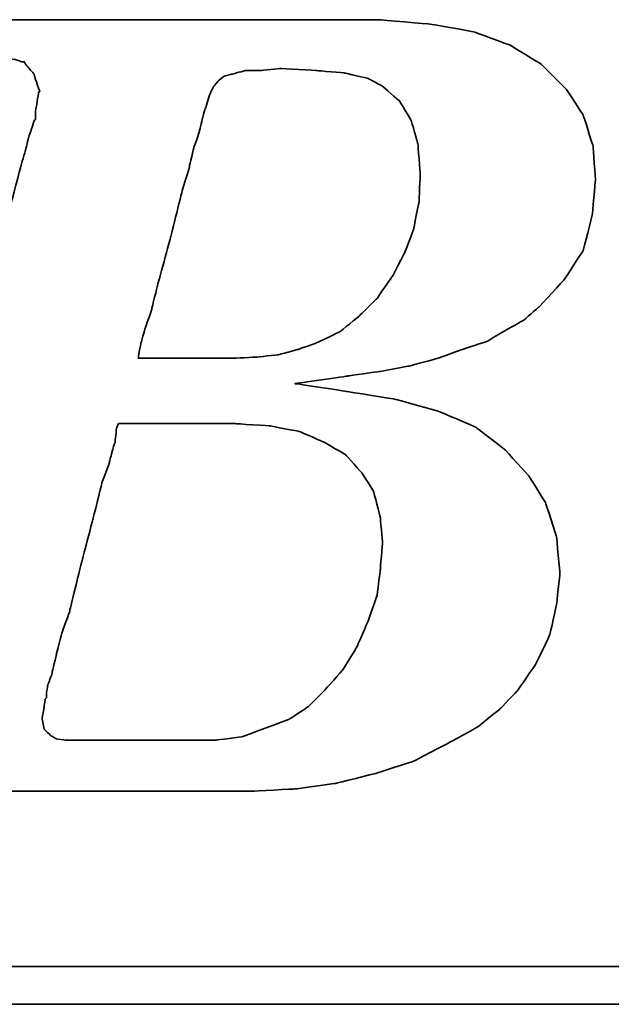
# Model space of a CAD drawing. Header units: millimetres. Extents: x 460 to 871, y 95 to 250.
# Tile 30 of 49: x 749.65 to 754.2, y 139.87 to 147.44. Entities that reach past the tile are written whole.
import ezdxf

# ---------------------------------------------------------------- set-up
doc = ezdxf.new("R2010")
doc.units = ezdxf.units.MM
doc.layers.add('DIM', color=4, linetype='CONTINUOUS')
doc.layers.add('layer 1', color=7, linetype='CONTINUOUS')

# ---------------------------------------------------------------- blocks, each defined once
blk = doc.blocks.new('TBI MOTION logo(完整正式版)')
at = {"layer": 'layer 1', "color": 22, "lineweight": 35}
for points, knots in [([(-64.65375, -6.86375), (-64.65375, -6.86375), (-64.84375, -7.29625), (-64.84375, -7.29625), (-64.84375, -7.29625), (-64.84375, -7.29625), (-64.86875, -7.34375), (-64.86875, -7.34375), (-64.86875, -7.34375), (-64.86875, -7.34375), (-64.86875, -7.36875), (-64.86875, -7.36875), (-64.86875, -7.36875), (-64.86875, -7.36875), (-65.15375, -7.65375), (-65.15375, -7.65375), (-65.15375, -7.65375), (-65.15375, -7.65375), (-65.17875, -7.65375), (-65.17875, -7.65375), (-65.17875, -7.65375), (-65.17875, -7.65375), (-65.20375, -7.67875), (-65.20375, -7.67875), (-65.20375, -7.67875), (-65.20375, -7.67875), (-65.58875, -7.87125), (-65.58875, -7.87125), (-65.58875, -7.87125), (-65.58875, -7.87125), (-65.63375, -7.87125), (-65.63375, -7.87125), (-65.63375, -7.87125), (-65.63375, -7.87125), (-65.65875, -7.89375), (-65.65875, -7.89375), (-65.65875, -7.89375), (-65.65875, -7.89375), (-66.09375, -7.94375), (-66.09375, -7.94375), (-66.09375, -7.94375), (-66.09375, -7.94375), (-66.11375, -7.94375), (-66.11375, -7.94375), (-66.11375, -7.94375), (-66.11375, -7.94375), (-66.16375, -7.94375), (-66.16375, -7.94375), (-66.16375, -7.94375), (-66.16375, -7.94375), (-66.30875, -7.94375), (-66.30875, -7.94375), (-66.30875, -7.94375), (-66.30875, -7.94375), (-66.69375, -7.94375), (-66.69375, -7.94375), (-66.69375, -7.94375), (-66.69375, -7.94375), (-67.07375, -7.94375), (-67.07375, -7.94375), (-67.07375, -7.94375), (-67.07375, -7.94375), (-67.12375, -7.94375), (-67.12375, -7.94375), (-67.12375, -7.94375), (-67.12375, -7.94375), (-67.12375, -7.96625), (-67.12375, -7.96625), (-67.12375, -7.96625), (-67.12375, -7.96625), (-67.14875, -7.99125), (-67.14875, -7.99125), (-67.14875, -7.99125), (-67.14875, -7.99125), (-67.24375, -8.34875), (-67.24375, -8.34875), (-67.24375, -8.34875), (-67.24375, -8.34875), (-67.31375, -8.68625), (-67.31375, -8.68625), (-67.31375, -8.68625), (-67.31375, -8.68625), (-67.26875, -8.68625), (-67.26875, -8.68625), (-67.26875, -8.68625), (-67.26875, -8.68625), (-67.07375, -8.68625), (-67.07375, -8.68625), (-67.07375, -8.68625), (-67.07375, -8.68625), (-66.54875, -8.68625), (-66.54875, -8.68625), (-66.54875, -8.68625), (-66.54875, -8.68625), (-65.82625, -8.68625), (-65.82625, -8.68625), (-65.82625, -8.68625), (-65.82625, -8.68625), (-65.01375, -8.68625), (-65.01375, -8.68625), (-65.01375, -8.68625), (-65.01375, -8.68625), (-64.05375, -8.68625), (-64.05375, -8.68625), (-64.05375, -8.68625), (-64.05375, -8.68625), (-62.08375, -8.68625), (-62.08375, -8.68625), (-62.08375, -8.68625), (-62.08375, -8.68625), (-60.06875, -8.68625), (-60.06875, -8.68625), (-60.06875, -8.68625), (-60.06875, -8.68625), (-59.10875, -8.68625), (-59.10875, -8.68625), (-59.10875, -8.68625), (-59.10875, -8.68625), (-58.29375, -8.68625), (-58.29375, -8.68625), (-58.29375, -8.68625), (-58.29375, -8.68625), (-57.57375, -8.68625), (-57.57375, -8.68625), (-57.57375, -8.68625), (-57.57375, -8.68625), (-57.04875, -8.68625), (-57.04875, -8.68625), (-57.04875, -8.68625), (-57.04875, -8.68625), (-56.85375, -8.68625), (-56.85375, -8.68625), (-56.85375, -8.68625), (-56.85375, -8.68625), (-56.70875, -8.68625), (-56.70875, -8.68625), (-56.70875, -8.68625), (-56.70875, -8.68625), (-56.61375, -8.68625), (-56.61375, -8.68625), (-56.61375, -8.68625), (-56.61375, -8.68625), (-56.56875, -8.68625), (-56.56875, -8.68625), (-56.56875, -8.68625), (-56.56875, -8.68625), (-55.65375, -8.63875), (-55.65375, -8.63875), (-55.65375, -8.63875), (-55.65375, -8.63875), (-54.76875, -8.51875), (-54.76875, -8.51875), (-54.76875, -8.51875), (-54.76875, -8.51875), (-53.90375, -8.30375), (-53.90375, -8.30375), (-53.90375, -8.30375), (-53.90375, -8.30375), (-53.08875, -8.03875), (-53.08875, -8.03875), (-53.08875, -8.03875), (-53.08875, -8.03875), (-52.34375, -7.65375), (-52.34375, -7.65375), (-52.34375, -7.65375), (-52.34375, -7.65375), (-51.69875, -7.29625), (-51.69875, -7.29625), (-51.69875, -7.29625), (-51.69875, -7.29625), (-51.21875, -6.91125), (-51.21875, -6.91125), (-51.21875, -6.91125), (-51.21875, -6.91125), (-50.83375, -6.50375), (-50.83375, -6.50375), (-50.83375, -6.50375), (-50.83375, -6.50375), (-50.44875, -5.94875), (-50.44875, -5.94875), (-50.44875, -5.94875), (-50.44875, -5.94875), (-50.13875, -5.30375), (-50.13875, -5.30375), (-50.13875, -5.30375), (-50.13875, -5.30375), (-49.99375, -4.65375), (-49.99375, -4.65375), (-49.99375, -4.65375), (-49.99375, -4.65375), (-49.92375, -3.98375), (-49.92375, -3.98375), (-49.92375, -3.98375), (-49.92375, -3.98375), (-49.99375, -3.19374), (-49.99375, -3.19374), (-49.99375, -3.19374), (-49.99375, -3.19374), (-50.23374, -2.44874), (-50.23374, -2.44874), (-50.23374, -2.44874), (-50.23374, -2.44874), (-50.59375, -1.87374), (-50.59375, -1.87374), (-50.59375, -1.87374), (-50.59375, -1.87374), (-51.09875, -1.31874), (-51.09875, -1.31874), (-51.09875, -1.31874), (-51.09875, -1.31874), (-51.74375, -0.81875), (-51.74375, -0.81875), (-51.74375, -0.81875), (-51.74375, -0.81875), (-52.53875, -0.48125), (-52.53875, -0.48125), (-52.53875, -0.48125), (-52.53875, -0.48125), (-53.47375, -0.21875), (-53.47375, -0.21875), (-53.47375, -0.21875), (-53.47375, -0.21875), (-54.52875, -0.04874), (-54.52875, -0.04874), (-54.52875, -0.04874), (-54.52875, -0.04874), (-55.65375, 0.12125), (-55.65375, 0.12125), (-55.65375, 0.12125), (-55.65375, 0.12125), (-54.50375, 0.28624), (-54.50375, 0.28624), (-54.50375, 0.28624), (-54.50375, 0.28624), (-53.83375, 0.38124), (-53.83375, 0.38124), (-53.83375, 0.38124), (-53.83375, 0.38124), (-53.18375, 0.50125), (-53.18375, 0.50125), (-53.18375, 0.50125), (-53.18375, 0.50125), (-52.55875, 0.66874), (-52.55875, 0.66874), (-52.55875, 0.66874), (-52.55875, 0.66874), (-52.03375, 0.86124), (-52.03375, 0.86124), (-52.03375, 0.86124), (-52.03375, 0.86124), (-51.50374, 1.03124), (-51.50374, 1.03124), (-51.50374, 1.03124), (-51.50374, 1.03124), (-51.09875, 1.27125), (-51.09875, 1.27125), (-51.09875, 1.27125), (-51.09875, 1.27125), (-50.71375, 1.48624), (-50.71375, 1.48624), (-50.71375, 1.48624), (-50.71375, 1.48624), (-50.37625, 1.77625), (-50.37625, 1.77625), (-50.37625, 1.77625), (-50.37625, 1.77625), (-49.82375, 2.37625), (-49.82375, 2.37625), (-49.82375, 2.37625), (-49.82375, 2.37625), (-49.41875, 2.99625), (-49.41875, 2.99625), (-49.41875, 2.99625), (-49.41875, 2.99625), (-49.22375, 3.76625), (-49.22375, 3.76625), (-49.22375, 3.76625), (-49.22375, 3.76625), (-49.15375, 4.50874), (-49.15375, 4.50874), (-49.15375, 4.50874), (-49.15375, 4.50874), (-49.20375, 5.25125), (-49.20375, 5.25125), (-49.20375, 5.25125), (-49.20375, 5.25125), (-49.41875, 5.92625), (-49.41875, 5.92625), (-49.41875, 5.92625), (-49.41875, 5.92625), (-49.77875, 6.47625), (-49.77875, 6.47625), (-49.77875, 6.47625), (-49.77875, 6.47625), (-50.33125, 7.02624), (-50.33125, 7.02624), (-50.33125, 7.02624), (-50.33125, 7.02624), (-51.00125, 7.43625), (-51.00125, 7.43625), (-51.00125, 7.43625), (-51.00125, 7.43625), (-51.79375, 7.72625), (-51.79375, 7.72625), (-51.79375, 7.72625), (-51.79375, 7.72625), (-52.72875, 7.89124), (-52.72875, 7.89124), (-52.72875, 7.89124), (-52.72875, 7.89124), (-53.83375, 7.98625), (-53.83375, 7.98625), (-53.83375, 7.98625), (-53.83375, 7.98625), (-53.92875, 7.98625), (-53.92875, 7.98625), (-53.92875, 7.98625), (-53.92875, 7.98625), (-54.26375, 7.98625), (-54.26375, 7.98625), (-54.26375, 7.98625), (-54.26375, 7.98625), (-54.74375, 7.98625), (-54.74375, 7.98625), (-54.74375, 7.98625), (-54.74375, 7.98625), (-55.36875, 7.98625), (-55.36875, 7.98625), (-55.36875, 7.98625), (-55.36875, 7.98625), (-56.13375, 7.98625), (-56.13375, 7.98625), (-56.13375, 7.98625), (-56.13375, 7.98625), (-56.94875, 7.98625), (-56.94875, 7.98625), (-56.94875, 7.98625), (-56.94875, 7.98625), (-58.77625, 7.98625), (-58.77625, 7.98625), (-58.77625, 7.98625), (-58.77625, 7.98625), (-60.59875, 7.98625), (-60.59875, 7.98625), (-60.59875, 7.98625), (-60.59875, 7.98625), (-61.41375, 7.98625), (-61.41375, 7.98625), (-61.41375, 7.98625), (-61.41375, 7.98625), (-62.17875, 7.98625), (-62.17875, 7.98625), (-62.17875, 7.98625), (-62.17875, 7.98625), (-62.80375, 7.98625), (-62.80375, 7.98625), (-62.80375, 7.98625), (-62.80375, 7.98625), (-63.30625, 7.98625), (-63.30625, 7.98625), (-63.30625, 7.98625), (-63.30625, 7.98625), (-63.57375, 7.98625), (-63.57375, 7.98625), (-63.57375, 7.98625), (-63.57375, 7.98625), (-63.57375, 7.96375), (-63.57375, 7.96375), (-63.57375, 7.96375), (-63.57375, 7.96375), (-63.59875, 7.94125), (-63.59875, 7.94125), (-63.59875, 7.94125), (-63.59875, 7.94125), (-63.69375, 7.55625), (-63.69375, 7.55625), (-63.69375, 7.55625), (-63.69375, 7.55625), (-63.76375, 7.24624), (-63.76375, 7.24624), (-63.76375, 7.24624), (-63.76375, 7.24624), (-63.23875, 7.24624), (-63.23875, 7.24624), (-63.23875, 7.24624), (-63.23875, 7.24624), (-62.75875, 7.24624), (-62.75875, 7.24624), (-62.75875, 7.24624), (-62.75875, 7.24624), (-62.61125, 7.24624), (-62.61125, 7.24624), (-62.61125, 7.24624), (-62.61125, 7.24624), (-62.56625, 7.24624), (-62.56625, 7.24624), (-62.56625, 7.24624), (-62.56625, 7.24624), (-62.22875, 7.24624), (-62.22875, 7.24624), (-62.22875, 7.24624), (-62.22875, 7.24624), (-62.20375, 7.24624), (-62.20375, 7.24624), (-62.20375, 7.24624), (-62.20375, 7.24624), (-62.17875, 7.21875), (-62.17875, 7.21875), (-62.17875, 7.21875), (-62.17875, 7.21875), (-61.96375, 7.17125), (-61.96375, 7.17125), (-61.96375, 7.17125), (-61.96375, 7.17125), (-61.72375, 7.12624), (-61.72375, 7.12624), (-61.72375, 7.12624), (-61.72375, 7.12624), (-61.70375, 7.12624), (-61.70375, 7.12624), (-61.70375, 7.12624), (-61.70375, 7.12624), (-61.55875, 7.07624), (-61.55875, 7.07624), (-61.55875, 7.07624), (-61.55875, 7.07624), (-61.50875, 7.07624), (-61.50875, 7.07624), (-61.50875, 7.07624), (-61.50875, 7.07624), (-61.48375, 7.02624), (-61.48375, 7.02624), (-61.48375, 7.02624), (-61.48375, 7.02624), (-61.31875, 6.83375), (-61.31875, 6.83375), (-61.31875, 6.83375), (-61.31875, 6.83375), (-61.29375, 6.81125), (-61.29375, 6.81125), (-61.29375, 6.81125), (-61.29375, 6.81125), (-61.29375, 6.78625), (-61.29375, 6.78625), (-61.29375, 6.78625), (-61.29375, 6.78625), (-61.19875, 6.50124), (-61.19875, 6.50124), (-61.19875, 6.50124), (-61.19875, 6.50124), (-61.17375, 6.45124), (-61.17375, 6.45124), (-61.17375, 6.45124), (-61.17375, 6.45124), (-61.19875, 6.40625), (-61.19875, 6.40625), (-61.19875, 6.40625), (-61.19875, 6.40625), (-61.26875, 5.99624), (-61.26875, 5.99624), (-61.26875, 5.99624), (-61.26875, 5.99624), (-61.26875, 5.85125), (-61.26875, 5.85125), (-61.26875, 5.85125), (-61.26875, 5.85125), (-61.26875, 5.82625), (-61.26875, 5.82625), (-61.26875, 5.82625), (-61.26875, 5.82625), (-61.29375, 5.80625), (-61.29375, 5.80625), (-61.29375, 5.80625), (-61.29375, 5.80625), (-61.34125, 5.66125), (-61.34125, 5.66125), (-61.34125, 5.66125), (-61.34125, 5.66125), (-61.41375, 5.44625), (-61.41375, 5.44625), (-61.41375, 5.44625), (-61.41375, 5.44625), (-61.48375, 5.15625), (-61.48375, 5.15625), (-61.48375, 5.15625), (-61.48375, 5.15625), (-61.58375, 4.82124), (-61.58375, 4.82124), (-61.58375, 4.82124), (-61.58375, 4.82124), (-61.79875, 4.00375), (-61.79875, 4.00375), (-61.79875, 4.00375), (-61.79875, 4.00375), (-62.05875, 2.99625), (-62.05875, 2.99625), (-62.05875, 2.99625), (-62.05875, 2.99625), (-62.34875, 1.91625), (-62.34875, 1.91625), (-62.34875, 1.91625), (-62.34875, 1.91625), (-62.97375, -0.41124), (-62.97375, -0.41124), (-62.97375, -0.41124), (-62.97375, -0.41124), (-63.59875, -2.75875), (-63.59875, -2.75875), (-63.59875, -2.75875), (-63.59875, -2.75875), (-63.88375, -3.86374), (-63.88375, -3.86374), (-63.88375, -3.86374), (-63.88375, -3.86374), (-64.14875, -4.82374), (-64.14875, -4.82374), (-64.14875, -4.82374), (-64.14875, -4.82374), (-64.36375, -5.64125), (-64.36375, -5.64125), (-64.36375, -5.64125), (-64.36375, -5.64125), (-64.43625, -5.97625), (-64.43625, -5.97625), (-64.43625, -5.97625), (-64.43625, -5.97625), (-64.50875, -6.28625), (-64.50875, -6.28625), (-64.50875, -6.28625), (-64.50875, -6.28625), (-64.50875, -6.30875), (-64.50875, -6.30875), (-64.50875, -6.30875), (-64.50875, -6.30875), (-64.57875, -6.50375), (-64.57875, -6.50375), (-64.57875, -6.50375), (-64.57875, -6.50375), (-64.62875, -6.69625), (-64.62875, -6.69625), (-64.62875, -6.69625), (-64.62875, -6.69625), (-64.62875, -6.76875), (-64.62875, -6.76875), (-64.62875, -6.76875), (-64.62875, -6.76875), (-64.62875, -6.81375), (-64.62875, -6.81375), (-64.62875, -6.81375), (-64.62875, -6.81375), (-64.62875, -6.83875), (-64.62875, -6.83875), (-64.62875, -6.83875), (-64.62875, -6.83875), (-64.65375, -6.86375), (-64.65375, -6.86375)], [0, 0, 0, 0, 0.00719424, 0.00719424, 0.00719424, 0.00719425, 0.01438849, 0.01438849, 0.01438849, 0.0143885, 0.02158273, 0.02158273, 0.02158273, 0.02158274, 0.02877698, 0.02877698, 0.02877698, 0.02877699, 0.03597122, 0.03597122, 0.03597122, 0.03597123, 0.04316547, 0.04316547, 0.04316547, 0.04316548, 0.05035971, 0.05035971, 0.05035971, 0.05035972, 0.05755396, 0.05755396, 0.05755396, 0.05755397, 0.0647482, 0.0647482, 0.0647482, 0.06474821, 0.07194245, 0.07194245, 0.07194245, 0.07194246, 0.07913669, 0.07913669, 0.07913669, 0.0791367, 0.08633094, 0.08633094, 0.08633094, 0.08633095, 0.09352518, 0.09352518, 0.09352518, 0.09352519, 0.10071942, 0.10071942, 0.10071942, 0.10071943, 0.10791367, 0.10791367, 0.10791367, 0.10791368, 0.11510791, 0.11510791, 0.11510791, 0.11510792, 0.12230216, 0.12230216, 0.12230216, 0.12230217, 0.1294964, 0.1294964, 0.1294964, 0.12949641, 0.13669065, 0.13669065, 0.13669065, 0.13669066, 0.14388489, 0.14388489, 0.14388489, 0.1438849, 0.15107914, 0.15107914, 0.15107914, 0.15107915, 0.15827338, 0.15827338, 0.15827338, 0.15827339, 0.16546763, 0.16546763, 0.16546763, 0.16546764, 0.17266187, 0.17266187, 0.17266187, 0.17266188, 0.17985612, 0.17985612, 0.17985612, 0.17985613, 0.18705036, 0.18705036, 0.18705036, 0.18705037, 0.1942446, 0.1942446, 0.1942446, 0.19424461, 0.20143885, 0.20143885, 0.20143885, 0.20143886, 0.20863309, 0.20863309, 0.20863309, 0.2086331, 0.21582734, 0.21582734, 0.21582734, 0.21582735, 0.22302158, 0.22302158, 0.22302158, 0.22302159, 0.23021583, 0.23021583, 0.23021583, 0.23021584, 0.23741007, 0.23741007, 0.23741007, 0.23741008, 0.24460432, 0.24460432, 0.24460432, 0.24460433, 0.25179856, 0.25179856, 0.25179856, 0.25179857, 0.25899281, 0.25899281, 0.25899281, 0.25899282, 0.26618705, 0.26618705, 0.26618705, 0.26618706, 0.27338129, 0.27338129, 0.27338129, 0.2733813, 0.28057554, 0.28057554, 0.28057554, 0.28057555, 0.28776978, 0.28776978, 0.28776978, 0.28776979, 0.29496403, 0.29496403, 0.29496403, 0.29496404, 0.30215827, 0.30215827, 0.30215827, 0.30215828, 0.30935252, 0.30935252, 0.30935252, 0.30935253, 0.31654676, 0.31654676, 0.31654676, 0.31654677, 0.32374101, 0.32374101, 0.32374101, 0.32374102, 0.33093525, 0.33093525, 0.33093525, 0.33093526, 0.3381295, 0.3381295, 0.3381295, 0.33812951, 0.34532374, 0.34532374, 0.34532374, 0.34532375, 0.35251799, 0.35251799, 0.35251799, 0.352518, 0.35971223, 0.35971223, 0.35971223, 0.35971224, 0.36690647, 0.36690647, 0.36690647, 0.36690648, 0.37410072, 0.37410072, 0.37410072, 0.37410073, 0.38129496, 0.38129496, 0.38129496, 0.38129497, 0.38848921, 0.38848921, 0.38848921, 0.38848922, 0.39568345, 0.39568345, 0.39568345, 0.39568346, 0.4028777, 0.4028777, 0.4028777, 0.40287771, 0.41007194, 0.41007194, 0.41007194, 0.41007195, 0.41726619, 0.41726619, 0.41726619, 0.4172662, 0.42446043, 0.42446043, 0.42446043, 0.42446044, 0.43165468, 0.43165468, 0.43165468, 0.43165469, 0.43884892, 0.43884892, 0.43884892, 0.43884893, 0.44604317, 0.44604317, 0.44604317, 0.44604318, 0.45323741, 0.45323741, 0.45323741, 0.45323742, 0.46043165, 0.46043165, 0.46043165, 0.46043166, 0.4676259, 0.4676259, 0.4676259, 0.46762591, 0.47482014, 0.47482014, 0.47482014, 0.47482015, 0.48201439, 0.48201439, 0.48201439, 0.4820144, 0.48920863, 0.48920863, 0.48920863, 0.48920864, 0.49640288, 0.49640288, 0.49640288, 0.49640289, 0.50359712, 0.50359712, 0.50359712, 0.50359713, 0.51079137, 0.51079137, 0.51079137, 0.51079138, 0.51798561, 0.51798561, 0.51798561, 0.51798562, 0.52517986, 0.52517986, 0.52517986, 0.52517987, 0.5323741, 0.5323741, 0.5323741, 0.53237411, 0.53956835, 0.53956835, 0.53956835, 0.53956836, 0.54676259, 0.54676259, 0.54676259, 0.5467626, 0.55395683, 0.55395683, 0.55395683, 0.55395684, 0.56115108, 0.56115108, 0.56115108, 0.56115109, 0.56834532, 0.56834532, 0.56834532, 0.56834533, 0.57553957, 0.57553957, 0.57553957, 0.57553958, 0.58273381, 0.58273381, 0.58273381, 0.58273382, 0.58992806, 0.58992806, 0.58992806, 0.58992807, 0.5971223, 0.5971223, 0.5971223, 0.59712231, 0.60431655, 0.60431655, 0.60431655, 0.60431656, 0.61151079, 0.61151079, 0.61151079, 0.6115108, 0.61870504, 0.61870504, 0.61870504, 0.61870505, 0.62589928, 0.62589928, 0.62589928, 0.62589929, 0.63309353, 0.63309353, 0.63309353, 0.63309354, 0.64028777, 0.64028777, 0.64028777, 0.64028778, 0.64748201, 0.64748201, 0.64748201, 0.64748202, 0.65467626, 0.65467626, 0.65467626, 0.65467627, 0.6618705, 0.6618705, 0.6618705, 0.66187051, 0.66906475, 0.66906475, 0.66906475, 0.66906476, 0.67625899, 0.67625899, 0.67625899, 0.676259, 0.68345324, 0.68345324, 0.68345324, 0.68345325, 0.69064748, 0.69064748, 0.69064748, 0.69064749, 0.69784173, 0.69784173, 0.69784173, 0.69784174, 0.70503597, 0.70503597, 0.70503597, 0.70503598, 0.71223022, 0.71223022, 0.71223022, 0.71223023, 0.71942446, 0.71942446, 0.71942446, 0.71942447, 0.72661871, 0.72661871, 0.72661871, 0.72661872, 0.73381295, 0.73381295, 0.73381295, 0.73381296, 0.74100719, 0.74100719, 0.74100719, 0.7410072, 0.74820144, 0.74820144, 0.74820144, 0.74820145, 0.75539568, 0.75539568, 0.75539568, 0.75539569, 0.76258993, 0.76258993, 0.76258993, 0.76258994, 0.76978417, 0.76978417, 0.76978417, 0.76978418, 0.77697842, 0.77697842, 0.77697842, 0.77697843, 0.78417266, 0.78417266, 0.78417266, 0.78417267, 0.79136691, 0.79136691, 0.79136691, 0.79136692, 0.79856115, 0.79856115, 0.79856115, 0.79856116, 0.8057554, 0.8057554, 0.8057554, 0.80575541, 0.81294964, 0.81294964, 0.81294964, 0.81294965, 0.82014388, 0.82014388, 0.82014388, 0.82014389, 0.82733813, 0.82733813, 0.82733813, 0.82733814, 0.83453237, 0.83453237, 0.83453237, 0.83453238, 0.84172662, 0.84172662, 0.84172662, 0.84172663, 0.84892086, 0.84892086, 0.84892086, 0.84892087, 0.85611511, 0.85611511, 0.85611511, 0.85611512, 0.86330935, 0.86330935, 0.86330935, 0.86330936, 0.8705036, 0.8705036, 0.8705036, 0.87050361, 0.87769784, 0.87769784, 0.87769784, 0.87769785, 0.88489209, 0.88489209, 0.88489209, 0.8848921, 0.89208633, 0.89208633, 0.89208633, 0.89208634, 0.89928058, 0.89928058, 0.89928058, 0.89928059, 0.90647482, 0.90647482, 0.90647482, 0.90647483, 0.91366906, 0.91366906, 0.91366906, 0.91366907, 0.92086331, 0.92086331, 0.92086331, 0.92086332, 0.92805755, 0.92805755, 0.92805755, 0.92805756, 0.9352518, 0.9352518, 0.9352518, 0.93525181, 0.94244604, 0.94244604, 0.94244604, 0.94244605, 0.94964029, 0.94964029, 0.94964029, 0.9496403, 0.95683453, 0.95683453, 0.95683453, 0.95683454, 0.96402878, 0.96402878, 0.96402878, 0.96402879, 0.97122302, 0.97122302, 0.97122302, 0.97122303, 0.97841727, 0.97841727, 0.97841727, 0.97841728, 0.98561151, 0.98561151, 0.98561151, 0.98561152, 0.99280576, 0.99280576, 0.99280576, 0.99280577, 1, 1, 1, 1]), ([(-57.50375, 6.35625), (-57.50375, 6.35625), (-57.57375, 6.11625), (-57.57375, 6.11625), (-57.57375, 6.11625), (-57.57375, 6.11625), (-57.57375, 6.09125), (-57.57375, 6.09125), (-57.57375, 6.09125), (-57.57375, 6.09125), (-57.59875, 6.06625), (-57.59875, 6.06625), (-57.59875, 6.06625), (-57.59875, 6.06625), (-57.64875, 5.87625), (-57.64875, 5.87625), (-57.64875, 5.87625), (-57.64875, 5.87625), (-57.71875, 5.58875), (-57.71875, 5.58875), (-57.71875, 5.58875), (-57.71875, 5.58875), (-57.71875, 5.56625), (-57.71875, 5.56625), (-57.71875, 5.56625), (-57.71875, 5.56625), (-57.83875, 5.23125), (-57.83875, 5.23125), (-57.83875, 5.23125), (-57.83875, 5.23125), (-57.93625, 4.82124), (-57.93625, 4.82124), (-57.93625, 4.82124), (-57.93625, 4.82124), (-57.93625, 4.79624), (-57.93625, 4.79624), (-57.93625, 4.79624), (-57.93625, 4.79624), (-58.07875, 4.34125), (-58.07875, 4.34125), (-58.07875, 4.34125), (-58.07875, 4.34125), (-58.34375, 3.28625), (-58.34375, 3.28625), (-58.34375, 3.28625), (-58.34375, 3.28625), (-58.62875, 2.23124), (-58.62875, 2.23124), (-58.62875, 2.23124), (-58.62875, 2.23124), (-58.74875, 1.75125), (-58.74875, 1.75125), (-58.74875, 1.75125), (-58.74875, 1.75125), (-58.74875, 1.72625), (-58.74875, 1.72625), (-58.74875, 1.72625), (-58.74875, 1.72625), (-58.89375, 1.31625), (-58.89375, 1.31625), (-58.89375, 1.31625), (-58.89375, 1.31625), (-58.98875, 0.98124), (-58.98875, 0.98124), (-58.98875, 0.98124), (-58.98875, 0.98124), (-59.03875, 0.71625), (-59.03875, 0.71625), (-59.03875, 0.71625), (-59.03875, 0.71625), (-59.03875, 0.66874), (-59.03875, 0.66874), (-59.03875, 0.66874), (-59.03875, 0.66874), (-58.91875, 0.66874), (-58.91875, 0.66874), (-58.91875, 0.66874), (-58.91875, 0.66874), (-58.53375, 0.66874), (-58.53375, 0.66874), (-58.53375, 0.66874), (-58.53375, 0.66874), (-58.10375, 0.66874), (-58.10375, 0.66874), (-58.10375, 0.66874), (-58.10375, 0.66874), (-57.66875, 0.66874), (-57.66875, 0.66874), (-57.66875, 0.66874), (-57.66875, 0.66874), (-57.33375, 0.66874), (-57.33375, 0.66874), (-57.33375, 0.66874), (-57.33375, 0.66874), (-57.09375, 0.66874), (-57.09375, 0.66874), (-57.09375, 0.66874), (-57.09375, 0.66874), (-56.99875, 0.66874), (-56.99875, 0.66874), (-56.99875, 0.66874), (-56.99875, 0.66874), (-56.49375, 0.69374), (-56.49375, 0.69374), (-56.49375, 0.69374), (-56.49375, 0.69374), (-56.01375, 0.74374), (-56.01375, 0.74374), (-56.01375, 0.74374), (-56.01375, 0.74374), (-55.58375, 0.86124), (-55.58375, 0.86124), (-55.58375, 0.86124), (-55.58375, 0.86124), (-55.17375, 1.00624), (-55.17375, 1.00624), (-55.17375, 1.00624), (-55.17375, 1.00624), (-54.67375, 1.24625), (-54.67375, 1.24625), (-54.67375, 1.24625), (-54.67375, 1.24625), (-54.26375, 1.58124), (-54.26375, 1.58124), (-54.26375, 1.58124), (-54.26375, 1.58124), (-53.87875, 1.96374), (-53.87875, 1.96374), (-53.87875, 1.96374), (-53.87875, 1.96374), (-53.54375, 2.44625), (-53.54375, 2.44625), (-53.54375, 2.44625), (-53.54375, 2.44625), (-53.27875, 2.95125), (-53.27875, 2.95125), (-53.27875, 2.95125), (-53.27875, 2.95125), (-53.08875, 3.45124), (-53.08875, 3.45124), (-53.08875, 3.45124), (-53.08875, 3.45124), (-52.96875, 4.05124), (-52.96875, 4.05124), (-52.96875, 4.05124), (-52.96875, 4.05124), (-52.94375, 4.65125), (-52.94375, 4.65125), (-52.94375, 4.65125), (-52.94375, 4.65125), (-52.99375, 5.30125), (-52.99375, 5.30125), (-52.99375, 5.30125), (-52.99375, 5.30125), (-53.13875, 5.80625), (-53.13875, 5.80625), (-53.13875, 5.80625), (-53.13875, 5.80625), (-53.39875, 6.23625), (-53.39875, 6.23625), (-53.39875, 6.23625), (-53.39875, 6.23625), (-53.75875, 6.54875), (-53.75875, 6.54875), (-53.75875, 6.54875), (-53.75875, 6.54875), (-54.07375, 6.71625), (-54.07375, 6.71625), (-54.07375, 6.71625), (-54.07375, 6.71625), (-54.57375, 6.83375), (-54.57375, 6.83375), (-54.57375, 6.83375), (-54.57375, 6.83375), (-55.17375, 6.88625), (-55.17375, 6.88625), (-55.17375, 6.88625), (-55.17375, 6.88625), (-55.96875, 6.93125), (-55.96875, 6.93125), (-55.96875, 6.93125), (-55.96875, 6.93125), (-56.39875, 6.88625), (-56.39875, 6.88625), (-56.39875, 6.88625), (-56.39875, 6.88625), (-56.42125, 6.88625), (-56.42125, 6.88625), (-56.42125, 6.88625), (-56.42125, 6.88625), (-56.73375, 6.88625), (-56.73375, 6.88625), (-56.73375, 6.88625), (-56.73375, 6.88625), (-56.99875, 6.81125), (-56.99875, 6.81125), (-56.99875, 6.81125), (-56.99875, 6.81125), (-57.02375, 6.81125), (-57.02375, 6.81125), (-57.02375, 6.81125), (-57.02375, 6.81125), (-57.18875, 6.76625), (-57.18875, 6.76625), (-57.18875, 6.76625), (-57.18875, 6.76625), (-57.30875, 6.66625), (-57.30875, 6.66625), (-57.30875, 6.66625), (-57.30875, 6.66625), (-57.40875, 6.54875), (-57.40875, 6.54875), (-57.40875, 6.54875), (-57.40875, 6.54875), (-57.50375, 6.35625), (-57.50375, 6.35625)], [0, 0, 0, 0, 0.01851852, 0.01851852, 0.01851852, 0.01851853, 0.03703704, 0.03703704, 0.03703704, 0.03703705, 0.05555556, 0.05555556, 0.05555556, 0.05555557, 0.07407407, 0.07407407, 0.07407407, 0.07407408, 0.09259259, 0.09259259, 0.09259259, 0.0925926, 0.11111111, 0.11111111, 0.11111111, 0.11111112, 0.12962963, 0.12962963, 0.12962963, 0.12962964, 0.14814815, 0.14814815, 0.14814815, 0.14814816, 0.16666667, 0.16666667, 0.16666667, 0.16666668, 0.18518519, 0.18518519, 0.18518519, 0.1851852, 0.2037037, 0.2037037, 0.2037037, 0.20370371, 0.22222222, 0.22222222, 0.22222222, 0.22222223, 0.24074074, 0.24074074, 0.24074074, 0.24074075, 0.25925926, 0.25925926, 0.25925926, 0.25925927, 0.27777778, 0.27777778, 0.27777778, 0.27777779, 0.2962963, 0.2962963, 0.2962963, 0.29629631, 0.31481481, 0.31481481, 0.31481481, 0.31481482, 0.33333333, 0.33333333, 0.33333333, 0.33333334, 0.35185185, 0.35185185, 0.35185185, 0.35185186, 0.37037037, 0.37037037, 0.37037037, 0.37037038, 0.38888889, 0.38888889, 0.38888889, 0.3888889, 0.40740741, 0.40740741, 0.40740741, 0.40740742, 0.42592593, 0.42592593, 0.42592593, 0.42592594, 0.44444444, 0.44444444, 0.44444444, 0.44444445, 0.46296296, 0.46296296, 0.46296296, 0.46296297, 0.48148148, 0.48148148, 0.48148148, 0.48148149, 0.5, 0.5, 0.5, 0.50000001, 0.51851852, 0.51851852, 0.51851852, 0.51851853, 0.53703704, 0.53703704, 0.53703704, 0.53703705, 0.55555556, 0.55555556, 0.55555556, 0.55555557, 0.57407407, 0.57407407, 0.57407407, 0.57407408, 0.59259259, 0.59259259, 0.59259259, 0.5925926, 0.61111111, 0.61111111, 0.61111111, 0.61111112, 0.62962963, 0.62962963, 0.62962963, 0.62962964, 0.64814815, 0.64814815, 0.64814815, 0.64814816, 0.66666667, 0.66666667, 0.66666667, 0.66666668, 0.68518519, 0.68518519, 0.68518519, 0.6851852, 0.7037037, 0.7037037, 0.7037037, 0.70370371, 0.72222222, 0.72222222, 0.72222222, 0.72222223, 0.74074074, 0.74074074, 0.74074074, 0.74074075, 0.75925926, 0.75925926, 0.75925926, 0.75925927, 0.77777778, 0.77777778, 0.77777778, 0.77777779, 0.7962963, 0.7962963, 0.7962963, 0.79629631, 0.81481481, 0.81481481, 0.81481481, 0.81481482, 0.83333333, 0.83333333, 0.83333333, 0.83333334, 0.85185185, 0.85185185, 0.85185185, 0.85185186, 0.87037037, 0.87037037, 0.87037037, 0.87037038, 0.88888889, 0.88888889, 0.88888889, 0.8888889, 0.90740741, 0.90740741, 0.90740741, 0.90740742, 0.92592593, 0.92592593, 0.92592593, 0.92592594, 0.94444444, 0.94444444, 0.94444444, 0.94444445, 0.96296296, 0.96296296, 0.96296296, 0.96296297, 0.98148148, 0.98148148, 0.98148148, 0.98148149, 1, 1, 1, 1]), ([(-61.03125, -6.57375), (-61.03125, -6.57375), (-61.03125, -6.67125), (-61.03125, -6.67125), (-61.03125, -6.67125), (-61.03125, -6.67125), (-61.05375, -6.69625), (-61.05375, -6.69625), (-61.05375, -6.69625), (-61.05375, -6.69625), (-61.12375, -7.12875), (-61.12375, -7.12875), (-61.12375, -7.12875), (-61.12375, -7.12875), (-61.07875, -7.34375), (-61.07875, -7.34375), (-61.07875, -7.34375), (-61.07875, -7.34375), (-60.93375, -7.48875), (-60.93375, -7.48875), (-60.93375, -7.48875), (-60.93375, -7.48875), (-60.81375, -7.55625), (-60.81375, -7.55625), (-60.81375, -7.55625), (-60.81375, -7.55625), (-60.62375, -7.58375), (-60.62375, -7.58375), (-60.62375, -7.58375), (-60.62375, -7.58375), (-60.30875, -7.58375), (-60.30875, -7.58375), (-60.30875, -7.58375), (-60.30875, -7.58375), (-59.97375, -7.58375), (-59.97375, -7.58375), (-59.97375, -7.58375), (-59.97375, -7.58375), (-59.87875, -7.58375), (-59.87875, -7.58375), (-59.87875, -7.58375), (-59.87875, -7.58375), (-59.63625, -7.58375), (-59.63625, -7.58375), (-59.63625, -7.58375), (-59.63625, -7.58375), (-58.96875, -7.58375), (-58.96875, -7.58375), (-58.96875, -7.58375), (-58.96875, -7.58375), (-58.29375, -7.58375), (-58.29375, -7.58375), (-58.29375, -7.58375), (-58.29375, -7.58375), (-58.05375, -7.58375), (-58.05375, -7.58375), (-58.05375, -7.58375), (-58.05375, -7.58375), (-57.98375, -7.58375), (-57.98375, -7.58375), (-57.98375, -7.58375), (-57.98375, -7.58375), (-57.35875, -7.58375), (-57.35875, -7.58375), (-57.35875, -7.58375), (-57.35875, -7.58375), (-56.78375, -7.50875), (-56.78375, -7.50875), (-56.78375, -7.50875), (-56.78375, -7.50875), (-56.27875, -7.31875), (-56.27875, -7.31875), (-56.27875, -7.31875), (-56.27875, -7.31875), (-55.77375, -7.12875), (-55.77375, -7.12875), (-55.77375, -7.12875), (-55.77375, -7.12875), (-55.36875, -6.86375), (-55.36875, -6.86375), (-55.36875, -6.86375), (-55.36875, -6.86375), (-55.00875, -6.50375), (-55.00875, -6.50375), (-55.00875, -6.50375), (-55.00875, -6.50375), (-54.62375, -6.06875), (-54.62375, -6.06875), (-54.62375, -6.06875), (-54.62375, -6.06875), (-54.31375, -5.56875), (-54.31375, -5.56875), (-54.31375, -5.56875), (-54.31375, -5.56875), (-54.07375, -5.01625), (-54.07375, -5.01625), (-54.07375, -5.01625), (-54.07375, -5.01625), (-53.87875, -4.46374), (-53.87875, -4.46374), (-53.87875, -4.46374), (-53.87875, -4.46374), (-53.80875, -3.91375), (-53.80875, -3.91375), (-53.80875, -3.91375), (-53.80875, -3.91375), (-53.75875, -3.31375), (-53.75875, -3.31375), (-53.75875, -3.31375), (-53.75875, -3.31375), (-53.80875, -2.75875), (-53.80875, -2.75875), (-53.80875, -2.75875), (-53.80875, -2.75875), (-53.95375, -2.20875), (-53.95375, -2.20875), (-53.95375, -2.20875), (-53.95375, -2.20875), (-54.19375, -1.82625), (-54.19375, -1.82625), (-54.19375, -1.82625), (-54.19375, -1.82625), (-54.55375, -1.41875), (-54.55375, -1.41875), (-54.55375, -1.41875), (-54.55375, -1.41875), (-55.00875, -1.15125), (-55.00875, -1.15125), (-55.00875, -1.15125), (-55.00875, -1.15125), (-55.56125, -0.91375), (-55.56125, -0.91375), (-55.56125, -0.91375), (-55.56125, -0.91375), (-56.18125, -0.79375), (-56.18125, -0.79375), (-56.18125, -0.79375), (-56.18125, -0.79375), (-56.94875, -0.74374), (-56.94875, -0.74374), (-56.94875, -0.74374), (-56.94875, -0.74374), (-56.99875, -0.74374), (-56.99875, -0.74374), (-56.99875, -0.74374), (-56.99875, -0.74374), (-57.09375, -0.74374), (-57.09375, -0.74374), (-57.09375, -0.74374), (-57.09375, -0.74374), (-57.38375, -0.74374), (-57.38375, -0.74374), (-57.38375, -0.74374), (-57.38375, -0.74374), (-57.76875, -0.74374), (-57.76875, -0.74374), (-57.76875, -0.74374), (-57.76875, -0.74374), (-58.24625, -0.74374), (-58.24625, -0.74374), (-58.24625, -0.74374), (-58.24625, -0.74374), (-58.72875, -0.74374), (-58.72875, -0.74374), (-58.72875, -0.74374), (-58.72875, -0.74374), (-59.20875, -0.74374), (-59.20875, -0.74374), (-59.20875, -0.74374), (-59.20875, -0.74374), (-59.46875, -0.74374), (-59.46875, -0.74374), (-59.46875, -0.74374), (-59.46875, -0.74374), (-59.51625, -0.83875), (-59.51625, -0.83875), (-59.51625, -0.83875), (-59.51625, -0.83875), (-59.54375, -1.15125), (-59.54375, -1.15125), (-59.54375, -1.15125), (-59.54375, -1.15125), (-59.56375, -1.17874), (-59.56375, -1.17874), (-59.56375, -1.17874), (-59.56375, -1.17874), (-59.66375, -1.55875), (-59.66375, -1.55875), (-59.66375, -1.55875), (-59.66375, -1.55875), (-59.66375, -1.58375), (-59.66375, -1.58375), (-59.66375, -1.58375), (-59.66375, -1.58375), (-59.82875, -2.01874), (-59.82875, -2.01874), (-59.82875, -2.01874), (-59.82875, -2.01874), (-59.94875, -2.52125), (-59.94875, -2.52125), (-59.94875, -2.52125), (-59.94875, -2.52125), (-60.23875, -3.62375), (-60.23875, -3.62375), (-60.23875, -3.62375), (-60.23875, -3.62375), (-60.52375, -4.77624), (-60.52375, -4.77624), (-60.52375, -4.77624), (-60.52375, -4.77624), (-60.52375, -4.79874), (-60.52375, -4.79874), (-60.52375, -4.79874), (-60.52375, -4.79874), (-60.69125, -5.25375), (-60.69125, -5.25375), (-60.69125, -5.25375), (-60.69125, -5.25375), (-60.81375, -5.73625), (-60.81375, -5.73625), (-60.81375, -5.73625), (-60.81375, -5.73625), (-60.90875, -6.11875), (-60.90875, -6.11875), (-60.90875, -6.11875), (-60.90875, -6.11875), (-60.90875, -6.14375), (-60.90875, -6.14375), (-60.90875, -6.14375), (-60.90875, -6.14375), (-61.00375, -6.40875), (-61.00375, -6.40875), (-61.00375, -6.40875), (-61.00375, -6.40875), (-61.03125, -6.57375), (-61.03125, -6.57375)], [0, 0, 0, 0, 0.01694915, 0.01694915, 0.01694915, 0.01694916, 0.03389831, 0.03389831, 0.03389831, 0.03389832, 0.05084746, 0.05084746, 0.05084746, 0.05084747, 0.06779661, 0.06779661, 0.06779661, 0.06779662, 0.08474576, 0.08474576, 0.08474576, 0.08474577, 0.10169492, 0.10169492, 0.10169492, 0.10169493, 0.11864407, 0.11864407, 0.11864407, 0.11864408, 0.13559322, 0.13559322, 0.13559322, 0.13559323, 0.15254237, 0.15254237, 0.15254237, 0.15254238, 0.16949153, 0.16949153, 0.16949153, 0.16949154, 0.18644068, 0.18644068, 0.18644068, 0.18644069, 0.20338983, 0.20338983, 0.20338983, 0.20338984, 0.22033898, 0.22033898, 0.22033898, 0.22033899, 0.23728814, 0.23728814, 0.23728814, 0.23728815, 0.25423729, 0.25423729, 0.25423729, 0.2542373, 0.27118644, 0.27118644, 0.27118644, 0.27118645, 0.28813559, 0.28813559, 0.28813559, 0.2881356, 0.30508475, 0.30508475, 0.30508475, 0.30508476, 0.3220339, 0.3220339, 0.3220339, 0.32203391, 0.33898305, 0.33898305, 0.33898305, 0.33898306, 0.3559322, 0.3559322, 0.3559322, 0.35593221, 0.37288136, 0.37288136, 0.37288136, 0.37288137, 0.38983051, 0.38983051, 0.38983051, 0.38983052, 0.40677966, 0.40677966, 0.40677966, 0.40677967, 0.42372881, 0.42372881, 0.42372881, 0.42372882, 0.44067797, 0.44067797, 0.44067797, 0.44067798, 0.45762712, 0.45762712, 0.45762712, 0.45762713, 0.47457627, 0.47457627, 0.47457627, 0.47457628, 0.49152542, 0.49152542, 0.49152542, 0.49152543, 0.50847458, 0.50847458, 0.50847458, 0.50847459, 0.52542373, 0.52542373, 0.52542373, 0.52542374, 0.54237288, 0.54237288, 0.54237288, 0.54237289, 0.55932203, 0.55932203, 0.55932203, 0.55932204, 0.57627119, 0.57627119, 0.57627119, 0.5762712, 0.59322034, 0.59322034, 0.59322034, 0.59322035, 0.61016949, 0.61016949, 0.61016949, 0.6101695, 0.62711864, 0.62711864, 0.62711864, 0.62711865, 0.6440678, 0.6440678, 0.6440678, 0.64406781, 0.66101695, 0.66101695, 0.66101695, 0.66101696, 0.6779661, 0.6779661, 0.6779661, 0.67796611, 0.69491525, 0.69491525, 0.69491525, 0.69491526, 0.71186441, 0.71186441, 0.71186441, 0.71186442, 0.72881356, 0.72881356, 0.72881356, 0.72881357, 0.74576271, 0.74576271, 0.74576271, 0.74576272, 0.76271186, 0.76271186, 0.76271186, 0.76271187, 0.77966102, 0.77966102, 0.77966102, 0.77966103, 0.79661017, 0.79661017, 0.79661017, 0.79661018, 0.81355932, 0.81355932, 0.81355932, 0.81355933, 0.83050847, 0.83050847, 0.83050847, 0.83050848, 0.84745763, 0.84745763, 0.84745763, 0.84745764, 0.86440678, 0.86440678, 0.86440678, 0.86440679, 0.88135593, 0.88135593, 0.88135593, 0.88135594, 0.89830508, 0.89830508, 0.89830508, 0.89830509, 0.91525424, 0.91525424, 0.91525424, 0.91525425, 0.93220339, 0.93220339, 0.93220339, 0.9322034, 0.94915254, 0.94915254, 0.94915254, 0.94915255, 0.96610169, 0.96610169, 0.96610169, 0.9661017, 0.98305085, 0.98305085, 0.98305085, 0.98305086, 1, 1, 1, 1]), ([(75.90875, -9.47875), (75.90875, -9.47875), (75.90875, -12.28625), (75.90875, -12.28625), (75.90875, -12.28625), (75.90875, -12.28625), (75.90875, -12.47875), (75.90875, -12.47875), (75.90875, -12.47875), (75.90875, -12.47875), (75.71625, -12.47875), (75.71625, -12.47875), (75.71625, -12.47875), (75.71625, -12.47875), (-88.32875, -12.47875), (-88.32875, -12.47875), (-88.32875, -12.47875), (-88.32875, -12.47875), (-88.32875, -13.29375), (-88.32875, -13.29375), (-88.32875, -13.29375), (-88.32875, -13.29375), (82.89125, -13.29375), (82.89125, -13.29375), (82.89125, -13.29375), (82.89125, -13.29375), (75.90875, -9.47875), (75.90875, -9.47875)], [0, 0, 0, 0, 0.14285714, 0.14285714, 0.14285714, 0.14285715, 0.28571429, 0.28571429, 0.28571429, 0.2857143, 0.42857143, 0.42857143, 0.42857143, 0.42857144, 0.57142857, 0.57142857, 0.57142857, 0.57142858, 0.71428571, 0.71428571, 0.71428571, 0.71428572, 0.85714286, 0.85714286, 0.85714286, 0.85714287, 1, 1, 1, 1])]:
    blk.add_open_spline(points, degree=3, knots=knots, dxfattribs=at)

msp = doc.modelspace()

# ---------------------------------------------------------------- block references
at = {"layer": 'DIM', "color": 7, "xscale": 0.3557468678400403, "yscale": 0.3557468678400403, "zscale": 0.3557468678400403}
msp.add_blockref('TBI MOTION logo(完整正式版)', (771.5675, 144.5997), dxfattribs=at)

doc.saveas('drawing.dxf')
